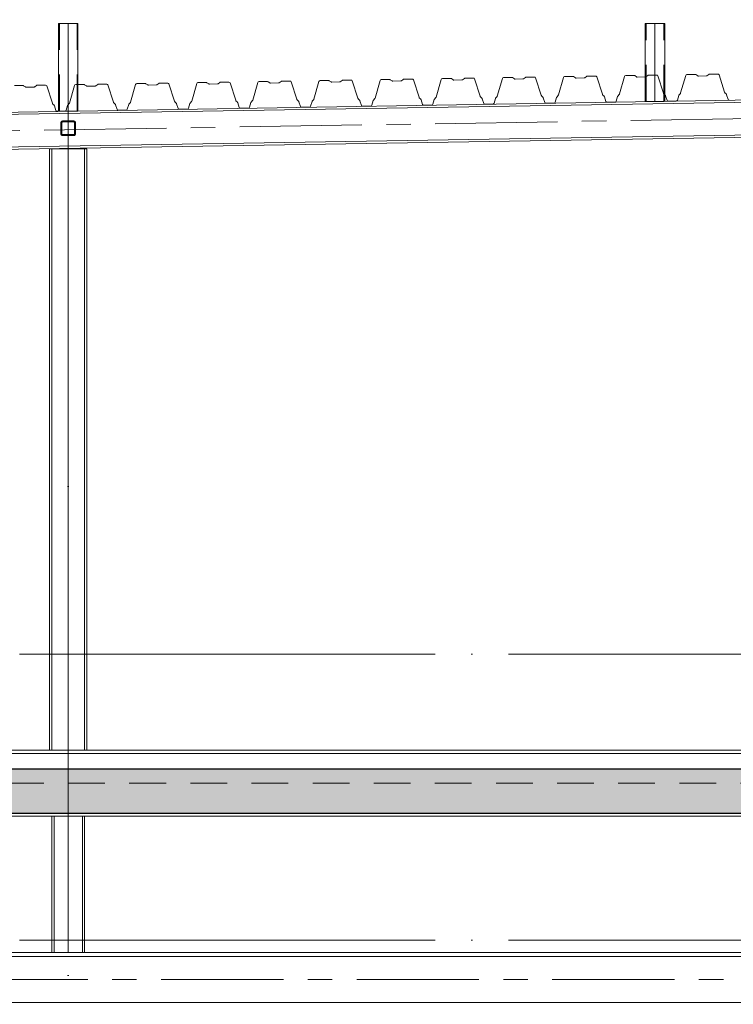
# Model space of a CAD drawing. Header units: millimetres. Extents: x 4517 to 474157, y -4632 to 9900.
# Tile 24 of 114: x 179437 to 182356, y 3138 to 7165. Entities that reach past the tile are written whole.
import ezdxf

# ---------------------------------------------------------------- set-up
doc = ezdxf.new("R2010")
doc.units = ezdxf.units.MM
for name, pattern in [('WSP_hartlijn', [800, 500, -100, 100, -100]), ('WSP_hhidden', [250, 150, -100]), ('WSP_stramienlijn', [2000, 1700, -150, 0, -150])]:
    doc.linetypes.add(name, pattern=pattern)
for name, color, linetype, lineweight in [('00_algemeen - hartlijn', 7, 'WSP_hartlijn', 13), ('00_algemeen - hhidden - 0_13mm', 7, 'WSP_hhidden', 13), ('07_stramien', 4, 'Continuous', 13), ('07_stramien - levels', 7, 'Continuous', 13), ('23_vloeren', 2, 'Continuous', 18), ('23_vloeren - hatch', 1, 'Continuous', 18), ('23_vloeren -cut-', 3, 'Continuous', 25), ('28_hoofddraagconstructies - kolommen en liggers', 1, 'Continuous', 13), ('28_hoofddraagconstructies - kolommen en liggers - staal', 1, 'Continuous', 13)]:
    doc.layers.add(name, color=color, linetype=linetype, lineweight=lineweight)

# ---------------------------------------------------------------- blocks, each defined once
blk = doc.blocks.new('28_WSP_SC_staal - HE v21-0 - HE140A - S235-1337789-as D')
at = {"layer": '00_algemeen - hartlijn'}
blk.add_line((12200, 3350), (12200, 3907), dxfattribs=at)
blk = doc.blocks.new('28_WSP_SF_staal - HE v21-0 - HE220B-1384948-as D')
at = {"layer": '00_algemeen - hartlijn'}
blk.add_line((29080, 3240), (2700, 3240), dxfattribs=at)
blk = doc.blocks.new('28_WSP_SF_staal - HE v21-0 - HE160A-1384899-as D')
at = {"layer": '00_algemeen - hartlijn'}
blk.add_line((15801.3, 6774), (2860, 6561.1), dxfattribs=at)
blk = doc.blocks.new('28_WSP_SC_staal - HE v21-0 - HE160A - S235-1384853-as D')
at = {"layer": '00_algemeen - hartlijn'}
blk.add_line((12200, 4177), (12200, 6637.5), dxfattribs=at)
blk = doc.blocks.new('28_WSP_SC_staal - RHS v18-0 - SHSC 80x80x4 - S275-1199850-as D')
at = {"layer": '00_algemeen - hartlijn'}
blk.add_line((12200, 6791.4), (12200, 7150), dxfattribs=at)
at = {"layer": '00_algemeen - hhidden - 0_13mm'}
for p, q in [((12164, 6791.4), (12164, 7150)), ((12236, 6791.4), (12236, 7150))]:
    blk.add_line(p, q, dxfattribs=at)
blk = doc.blocks.new('28_WSP_SC_staal - RHS v18-0 - SHSC 80x80x4 - S275-1200032-as D')
at = {"layer": '00_algemeen - hartlijn'}
blk.add_line((14600, 6830.9), (14600, 7150), dxfattribs=at)
at = {"layer": '00_algemeen - hhidden - 0_13mm'}
for p, q in [((14564, 6830.9), (14564, 7150)), ((14636, 6830.9), (14636, 7150))]:
    blk.add_line(p, q, dxfattribs=at)
blk = doc.blocks.new('28_WSP_SF_staal - RHS v18-0 - SHSC 60x60x4 - S275-1328988-as D')
at = {"layer": '28_hoofddraagconstructies - kolommen en liggers', "linetype": 'WSP_hhidden'}
for p, q in [((12170, 6742.8), (12170, 6698.8)), ((12174, 6698.8), (12174, 6742.8)), ((12222, 6750.8), (12178, 6750.8)), ((12178, 6746.8), (12222, 6746.8)), ((12226, 6742.8), (12226, 6698.8)), ((12230, 6698.8), (12230, 6742.8)), ((12222, 6694.8), (12178, 6694.8)), ((12178, 6690.8), (12222, 6690.8))]:
    blk.add_line(p, q, dxfattribs=at)
for centre, radius, start, end in [((12178, 6742.8), 8, 90, 180), ((12178, 6742.8), 4, 90, 180), ((12222, 6742.8), 8, 0, 90), ((12222, 6742.8), 4, 0, 90), ((12178, 6698.8), 8, 180, 270), ((12178, 6698.8), 4, 180, 270), ((12222, 6698.8), 8, 270, 0), ((12222, 6698.8), 4, 270, 0)]:
    blk.add_arc(centre, radius, start, end, dxfattribs=at)
blk = doc.blocks.new('28_WSP_SF_staal - HE v21-0 - HE280A S355-1321511-as D')
at = {"layer": '28_hoofddraagconstructies - kolommen en liggers', "linetype": 'WSP_hhidden'}
blk.add_line((9950, 4042), (41000, 4042), dxfattribs=at)

msp = doc.modelspace()

# ---------------------------------------------------------------- hatches: boundary and pattern name
at = {"layer": '23_vloeren - hatch'}
msp.add_hatch(color=256, dxfattribs=at).paths.add_polyline_path([(190183.1, 3920), (208435.2, 3920), (208435.2, 4100), (177385.2, 4100), (177385.2, 3920), (189767.3, 3920)])

# ---------------------------------------------------------------- linework, layer by layer
at = {"layer": '07_stramien', "linetype": 'WSP_stramienlijn'}
msp.add_line((179635.2, -4594.5), (179635.2, 9000), dxfattribs=at)
at = {"layer": '07_stramien - levels', "linetype": 'WSP_stramienlijn'}
for p, q in [((165435.2, 4570), (221500.6, 4570)), ((165435.2, 3400), (221500.6, 3400))]:
    msp.add_line(p, q, dxfattribs=at)
at = {"layer": '23_vloeren'}
for p, q in [((181410.9, 6924.5), (181412.6, 6927.1)), ((181412.6, 6927.1), (181415.6, 6928.1)), ((181415.6, 6928.1), (181449.4, 6928.7)), ((181449.4, 6928.7), (181450.9, 6928.5)), ((181450.9, 6928.5), (181452.2, 6927.9)), ((181452.2, 6927.9), (181460.3, 6922.7)), ((181497.9, 6923.4), (181505.7, 6928.8)), ((181505.7, 6928.8), (181507.1, 6929.4)), ((181507.1, 6929.4), (181508.5, 6929.7)), ((181508.5, 6929.7), (181542.3, 6930.2)), ((181542.3, 6930.2), (181545.3, 6929.3)), ((181545.3, 6929.3), (181547.2, 6926.8)), ((181547.2, 6926.8), (181570.1, 6855.9)), ((181640.2, 6857), (181660.8, 6928.6)), ((181660.8, 6928.6), (181662.6, 6931.2)), ((181662.6, 6931.2), (181665.6, 6932.2)), ((181665.6, 6932.2), (181699.4, 6932.8)), ((181699.4, 6932.8), (181700.9, 6932.6)), ((181700.9, 6932.6), (181702.2, 6932)), ((181702.2, 6932), (181710.2, 6926.8)), ((181710.2, 6926.8), (181711.6, 6926.2)), ((181713, 6926), (181745.1, 6926.6)), ((181745.1, 6926.6), (181746.5, 6926.8)), ((181746.5, 6926.8), (181747.8, 6927.5)), ((181747.8, 6927.5), (181755.7, 6932.9)), ((181755.7, 6932.9), (181757, 6933.5)), ((181757, 6933.5), (181758.5, 6933.8)), ((181758.5, 6933.8), (181792.3, 6934.3)), ((181792.3, 6934.3), (181795.3, 6933.4)), ((181795.3, 6933.4), (181797.1, 6930.9)), ((181797.1, 6930.9), (181820.1, 6860)), ((181890.2, 6861.1), (181910.8, 6932.7)), ((181910.8, 6932.7), (181912.6, 6935.3)), ((181912.6, 6935.3), (181915.5, 6936.3)), ((181915.5, 6936.3), (181949.4, 6936.9)), ((181949.4, 6936.9), (181950.8, 6936.7)), ((181950.8, 6936.7), (181952.2, 6936.1)), ((181952.2, 6936.1), (181960.2, 6930.9)), ((181960.2, 6930.9), (181961.5, 6930.3)), ((181961.5, 6930.3), (181963, 6930.1)), ((181963, 6930.1), (181995, 6930.7)), ((182140.2, 6865.2), (182160.8, 6936.8)), ((182160.8, 6936.8), (182162.5, 6939.4)), ((182162.5, 6939.4), (182165.5, 6940.5)), ((182165.5, 6940.5), (182199.3, 6941)), ((182199.3, 6941), (182200.8, 6940.8)), ((182200.8, 6940.8), (182202.1, 6940.2)), ((182202.1, 6940.2), (182210.2, 6935)), ((182210.2, 6935), (182211.5, 6934.4)), ((182211.5, 6934.4), (182213, 6934.2)), ((182213, 6934.2), (182245, 6934.8)), ((182245, 6934.8), (182246.5, 6935)), ((182246.5, 6935), (182247.8, 6935.7)), ((182247.8, 6935.7), (182255.6, 6941.1)), ((182255.6, 6941.1), (182257, 6941.7)), ((182257, 6941.7), (182258.4, 6942)), ((182258.4, 6942), (182292.2, 6942.5)), ((182292.2, 6942.5), (182295.2, 6941.6)), ((182295.2, 6941.6), (182297.1, 6939.1)), ((182297.1, 6939.1), (182320, 6868.2)), ((179415.9, 6895.3), (179449.7, 6895.9)), ((179449.7, 6895.9), (179451.2, 6895.7)), ((179451.2, 6895.7), (179452.5, 6895.1)), ((179452.5, 6895.1), (179460.5, 6889.9)), ((179460.5, 6889.9), (179461.9, 6889.3)), ((179461.9, 6889.3), (179463.3, 6889.1)), ((179463.3, 6889.1), (179495.4, 6889.7)), ((179495.4, 6889.7), (179496.8, 6889.9)), ((179496.8, 6889.9), (179498.1, 6890.5)), ((179498.1, 6890.5), (179506, 6896)), ((179506, 6896), (179507.3, 6896.6)), ((179507.3, 6896.6), (179508.8, 6896.9)), ((179508.8, 6896.9), (179542.6, 6897.4)), ((179542.6, 6897.4), (179545.6, 6896.5)), ((179545.6, 6896.5), (179547.5, 6894)), ((179547.5, 6894), (179570.4, 6823.1)), ((179674.9, 6899.6), (179699.7, 6900)), ((179699.7, 6900), (179701.1, 6899.8)), ((179701.1, 6899.8), (179702.5, 6899.2)), ((179702.5, 6899.2), (179710.5, 6894)), ((179710.5, 6894), (179711.8, 6893.4)), ((179711.8, 6893.4), (179713.3, 6893.2)), ((179713.3, 6893.2), (179745.3, 6893.8)), ((179745.3, 6893.8), (179746.8, 6894)), ((179746.8, 6894), (179748.1, 6894.6)), ((179748.1, 6894.6), (179756, 6900.1)), ((179756, 6900.1), (179757.3, 6900.7)), ((179757.3, 6900.7), (179758.7, 6901)), ((179758.7, 6901), (179792.6, 6901.5)), ((179792.6, 6901.5), (179795.6, 6900.6)), ((179795.6, 6900.6), (179797.4, 6898.1)), ((179797.4, 6898.1), (179820.4, 6827.2)), ((179890.5, 6828.3), (179911.1, 6899.9)), ((179911.1, 6899.9), (179912.8, 6902.5)), ((179912.8, 6902.5), (179915.8, 6903.5)), ((179915.8, 6903.5), (179949.6, 6904.1)), ((179949.6, 6904.1), (179951.1, 6903.9)), ((179951.1, 6903.9), (179952.4, 6903.3)), ((179952.4, 6903.3), (179960.5, 6898.1)), ((179960.5, 6898.1), (179961.8, 6897.5)), ((179961.8, 6897.5), (179963.3, 6897.3)), ((179963.3, 6897.3), (179995.3, 6897.9)), ((179995.3, 6897.9), (179996.8, 6898.1)), ((179996.8, 6898.1), (179998.1, 6898.7)), ((179998.1, 6898.7), (180005.9, 6904.2)), ((180005.9, 6904.2), (180007.3, 6904.8)), ((180007.3, 6904.8), (180008.7, 6905.1)), ((180008.7, 6905.1), (180042.5, 6905.6)), ((180042.5, 6905.6), (180045.5, 6904.7)), ((180045.5, 6904.7), (180047.4, 6902.2)), ((180047.4, 6902.2), (180070.3, 6831.3)), ((180140.4, 6832.4), (180161, 6904)), ((180161, 6904), (180162.8, 6906.6)), ((180162.8, 6906.6), (180165.8, 6907.6)), ((180165.8, 6907.6), (180199.6, 6908.2)), ((180199.6, 6908.2), (180201.1, 6908)), ((180201.1, 6908), (180202.4, 6907.4)), ((180202.4, 6907.4), (180210.4, 6902.2)), ((180210.4, 6902.2), (180211.8, 6901.6)), ((180211.8, 6901.6), (180213.2, 6901.4)), ((180213.2, 6901.4), (180245.3, 6902)), ((180245.3, 6902), (180246.7, 6902.2)), ((180246.7, 6902.2), (180248, 6902.8)), ((180248, 6902.8), (180255.9, 6908.3)), ((180255.9, 6908.3), (180257.2, 6908.9)), ((180257.2, 6908.9), (180258.7, 6909.2)), ((180258.7, 6909.2), (180292.5, 6909.7)), ((180292.5, 6909.7), (180295.5, 6908.8)), ((180295.5, 6908.8), (180297.4, 6906.3)), ((180297.4, 6906.3), (180320.3, 6835.4)), ((180390.4, 6836.5), (180411, 6908.1)), ((180411, 6908.1), (180412.8, 6910.7)), ((180412.8, 6910.7), (180415.7, 6911.7)), ((180415.7, 6911.7), (180449.6, 6912.3)), ((180449.6, 6912.3), (180451, 6912.1)), ((180451, 6912.1), (180452.4, 6911.5)), ((180452.4, 6911.5), (180460.4, 6906.3)), ((180460.4, 6906.3), (180461.7, 6905.7)), ((180461.7, 6905.7), (180463.2, 6905.5)), ((180463.2, 6905.5), (180495.2, 6906.1)), ((180495.2, 6906.1), (180496.7, 6906.3)), ((180496.7, 6906.3), (180498, 6907)), ((180498, 6907), (180505.9, 6912.4)), ((180505.9, 6912.4), (180507.2, 6913)), ((180507.2, 6913), (180508.6, 6913.3)), ((180508.6, 6913.3), (180542.5, 6913.8)), ((180542.5, 6913.8), (180545.5, 6912.9)), ((180545.5, 6912.9), (180547.3, 6910.4)), ((180547.3, 6910.4), (180570.3, 6839.5)), ((180640.4, 6840.6), (180661, 6912.2)), ((180661, 6912.2), (180662.7, 6914.8)), ((180662.7, 6914.8), (180665.7, 6915.8)), ((180665.7, 6915.8), (180699.5, 6916.4)), ((180699.5, 6916.4), (180701, 6916.2)), ((180701, 6916.2), (180702.3, 6915.6)), ((180702.3, 6915.6), (180710.4, 6910.4)), ((180710.4, 6910.4), (180711.7, 6909.8)), ((180711.7, 6909.8), (180713.2, 6909.6)), ((180713.2, 6909.6), (180745.2, 6910.2)), ((180745.2, 6910.2), (180746.7, 6910.4)), ((180746.7, 6910.4), (180748, 6911.1)), ((180748, 6911.1), (180755.8, 6916.5)), ((180755.8, 6916.5), (180757.2, 6917.1)), ((180757.2, 6917.1), (180758.6, 6917.4)), ((180758.6, 6917.4), (180792.4, 6917.9)), ((180792.4, 6917.9), (180795.4, 6917)), ((180795.4, 6917), (180797.3, 6914.5)), ((180797.3, 6914.5), (180820.2, 6843.6)), ((180890.3, 6844.7), (180910.9, 6916.3)), ((180910.9, 6916.3), (180912.7, 6918.9)), ((180912.7, 6918.9), (180915.7, 6919.9)), ((180915.7, 6919.9), (180949.5, 6920.5)), ((180949.5, 6920.5), (180951, 6920.3)), ((180951, 6920.3), (180952.3, 6919.7)), ((180952.3, 6919.7), (180960.3, 6914.5)), ((180960.3, 6914.5), (180961.7, 6913.9)), ((180961.7, 6913.9), (180963.1, 6913.7)), ((180963.1, 6913.7), (180995.2, 6914.3)), ((180995.2, 6914.3), (180996.6, 6914.5)), ((180996.6, 6914.5), (180997.9, 6915.2)), ((180997.9, 6915.2), (181005.8, 6920.6)), ((181005.8, 6920.6), (181007.1, 6921.2)), ((181007.1, 6921.2), (181008.6, 6921.5)), ((181008.6, 6921.5), (181042.4, 6922)), ((181042.4, 6922), (181045.4, 6921.1)), ((181045.4, 6921.1), (181047.2, 6918.6)), ((181047.2, 6918.6), (181070.2, 6847.7)), ((181140.3, 6848.8), (181160.9, 6920.4)), ((181160.9, 6920.4), (181162.7, 6923)), ((181162.7, 6923), (181165.6, 6924)), ((181165.6, 6924), (181199.5, 6924.6)), ((181199.5, 6924.6), (181200.9, 6924.4)), ((181200.9, 6924.4), (181202.3, 6923.8)), ((181202.3, 6923.8), (181210.3, 6918.6)), ((181210.3, 6918.6), (181211.6, 6918)), ((181211.6, 6918), (181213.1, 6917.8)), ((181213.1, 6917.8), (181245.1, 6918.4)), ((181245.1, 6918.4), (181246.6, 6918.6)), ((181246.6, 6918.6), (181247.9, 6919.3)), ((181247.9, 6919.3), (181255.8, 6924.7)), ((181255.8, 6924.7), (181257.1, 6925.3)), ((181257.1, 6925.3), (181258.5, 6925.6)), ((181258.5, 6925.6), (181292.4, 6926.1)), ((181292.4, 6926.1), (181295.4, 6925.2)), ((181295.4, 6925.2), (181297.2, 6922.7)), ((181297.2, 6922.7), (181320.2, 6851.8)), ((181390.3, 6852.9), (181410.9, 6924.5)), ((181460.3, 6922.7), (181461.6, 6922.1)), ((181461.6, 6922.1), (181463.1, 6921.9)), ((181463.1, 6921.9), (181495.1, 6922.5)), ((181495.1, 6922.5), (181496.6, 6922.7)), ((181496.6, 6922.7), (181497.9, 6923.4)), ((181711.6, 6926.2), (181713, 6926)), ((181070.2, 6847.7), (181070.6, 6846.7)), ((181070.6, 6846.7), (181071.3, 6845.8)), ((181133.5, 6840.3), (181139.3, 6847)), ((181139.3, 6847), (181139.9, 6847.8)), ((181139.9, 6847.8), (181140.3, 6848.8)), ((181320.2, 6851.8), (181320.6, 6850.8)), ((181320.6, 6850.8), (181321.3, 6849.9)), ((181321.3, 6849.9), (181327.2, 6843.5)), ((181383.5, 6844.4), (181389.2, 6851.1)), ((181389.2, 6851.1), (181389.8, 6851.9)), ((181389.8, 6851.9), (181390.3, 6852.9)), ((181570.1, 6855.9), (181570.6, 6854.9)), ((181570.6, 6854.9), (181571.2, 6854)), ((181571.2, 6854), (181577.2, 6847.6)), ((181577.2, 6847.6), (181577.8, 6846.7)), ((181577.8, 6846.7), (181578.3, 6845.7)), ((181626.8, 6827.1), (181632.4, 6846.6)), ((181632.4, 6846.6), (181632.8, 6847.6)), ((181632.8, 6847.6), (181633.4, 6848.5)), ((181633.4, 6848.5), (181639.2, 6855.2)), ((181639.2, 6855.2), (181639.8, 6856)), ((181639.8, 6856), (181640.2, 6857)), ((181820.1, 6860), (181820.5, 6859)), ((181820.5, 6859), (181821.2, 6858.1)), ((181821.2, 6858.1), (181827.2, 6851.7)), ((181827.2, 6851.7), (181827.8, 6850.8)), ((181827.8, 6850.8), (181828.2, 6849.8)), ((181828.2, 6849.8), (181834.5, 6830.6)), ((181876.8, 6831.3), (181882.4, 6850.7)), ((181882.4, 6850.7), (181882.8, 6851.7)), ((181882.8, 6851.7), (181883.4, 6852.6)), ((181883.4, 6852.6), (181889.2, 6859.3)), ((181889.2, 6859.3), (181889.8, 6860.1)), ((181889.8, 6860.1), (181890.2, 6861.1)), ((182075.2, 6857.9), (182077.1, 6855.8)), ((182077.1, 6855.8), (182077.8, 6854.9)), ((182077.8, 6854.9), (182078.2, 6853.9)), ((182078.2, 6853.9), (182084.5, 6834.7)), ((182126.7, 6835.4), (182132.3, 6854.8)), ((182132.3, 6854.8), (182132.8, 6855.8)), ((182132.8, 6855.8), (182133.4, 6856.7)), ((182133.4, 6856.7), (182139.1, 6863.4)), ((182139.1, 6863.4), (182139.7, 6864.2)), ((182139.7, 6864.2), (182140.2, 6865.2)), ((182320, 6868.2), (182320.5, 6867.2)), ((182320.5, 6867.2), (182321.1, 6866.3)), ((182321.1, 6866.3), (182327.1, 6859.9)), ((182327.1, 6859.9), (182327.7, 6859)), ((182327.7, 6859), (182328.2, 6858)), ((182328.2, 6858), (182334.4, 6838.8)), ((179570.4, 6823.1), (179570.8, 6822.1)), ((179570.8, 6822.1), (179571.5, 6821.2)), ((179571.5, 6821.2), (179577.5, 6814.8)), ((179577.5, 6814.8), (179578.1, 6813.9)), ((179578.1, 6813.9), (179578.6, 6812.9)), ((179578.6, 6812.9), (179584.8, 6793.6)), ((179820.4, 6827.2), (179820.8, 6826.2)), ((179820.8, 6826.2), (179821.5, 6825.3)), ((179821.5, 6825.3), (179827.4, 6818.9)), ((179827.4, 6818.9), (179828.1, 6818)), ((179828.1, 6818), (179828.5, 6817)), ((179828.5, 6817), (179834.8, 6797.7)), ((179877, 6798.4), (179882.6, 6817.9)), ((179882.6, 6817.9), (179883.1, 6818.9)), ((179883.1, 6818.9), (179883.7, 6819.8)), ((179883.7, 6819.8), (179889.4, 6826.4)), ((179889.4, 6826.4), (179890, 6827.3)), ((179890, 6827.3), (179890.5, 6828.3)), ((180070.3, 6831.3), (180070.8, 6830.3)), ((180070.8, 6830.3), (180071.4, 6829.4)), ((180071.4, 6829.4), (180077.4, 6823)), ((180077.4, 6823), (180078, 6822.1)), ((180078, 6822.1), (180078.5, 6821.1)), ((180078.5, 6821.1), (180084.7, 6801.8)), ((180127, 6802.5), (180132.6, 6822)), ((180132.6, 6822), (180133, 6823)), ((180133, 6823), (180133.6, 6823.9)), ((180133.6, 6823.9), (180139.4, 6830.5)), ((180139.4, 6830.5), (180140, 6831.4)), ((180140, 6831.4), (180140.4, 6832.4)), ((180320.3, 6835.4), (180320.7, 6834.4)), ((180320.7, 6834.4), (180321.4, 6833.5)), ((180321.4, 6833.5), (180327.4, 6827.1)), ((180327.4, 6827.1), (180328, 6826.2)), ((180328, 6826.2), (180328.5, 6825.2)), ((180328.5, 6825.2), (180334.7, 6806)), ((180334.7, 6806), (180336.5, 6803.4)), ((180375.2, 6804.1), (180377, 6806.6)), ((180377, 6806.6), (180382.6, 6826.1)), ((180382.6, 6826.1), (180383, 6827.1)), ((180383, 6827.1), (180383.6, 6828)), ((180383.6, 6828), (180389.4, 6834.7)), ((180389.4, 6834.7), (180390, 6835.5)), ((180390, 6835.5), (180390.4, 6836.5)), ((180570.3, 6839.5), (180570.7, 6838.5)), ((180570.7, 6838.5), (180571.4, 6837.6)), ((180571.4, 6837.6), (180577.3, 6831.2)), ((180577.3, 6831.2), (180578, 6830.3)), ((180578, 6830.3), (180578.4, 6829.3)), ((180578.4, 6829.3), (180584.7, 6810.1)), ((180584.7, 6810.1), (180586.5, 6807.5)), ((180586.5, 6807.5), (180589.5, 6806.6)), ((180589.5, 6806.6), (180622.2, 6807.1)), ((180622.2, 6807.1), (180625.2, 6808.2)), ((180625.2, 6808.2), (180626.9, 6810.7)), ((180626.9, 6810.7), (180632.5, 6830.2)), ((180632.5, 6830.2), (180633, 6831.2)), ((180633, 6831.2), (180633.6, 6832.1)), ((180633.6, 6832.1), (180639.3, 6838.8)), ((180639.3, 6838.8), (180639.9, 6839.6)), ((180639.9, 6839.6), (180640.4, 6840.6)), ((180820.2, 6843.6), (180820.7, 6842.6)), ((180820.7, 6842.6), (180821.3, 6841.7)), ((180821.3, 6841.7), (180827.3, 6835.3)), ((180827.3, 6835.3), (180827.9, 6834.4)), ((180827.9, 6834.4), (180828.4, 6833.4)), ((180828.4, 6833.4), (180834.6, 6814.2)), ((180834.6, 6814.2), (180836.5, 6811.6)), ((180836.5, 6811.6), (180839.5, 6810.7)), ((180839.5, 6810.7), (180872.2, 6811.2)), ((180872.2, 6811.2), (180875.1, 6812.3)), ((180875.1, 6812.3), (180876.9, 6814.8)), ((180876.9, 6814.8), (180882.5, 6834.3)), ((180882.5, 6834.3), (180882.9, 6835.3)), ((180882.9, 6835.3), (180883.5, 6836.2)), ((180883.5, 6836.2), (180889.3, 6842.9)), ((180889.3, 6842.9), (180889.9, 6843.7)), ((180889.9, 6843.7), (180890.3, 6844.7)), ((181071.3, 6845.8), (181077.3, 6839.4)), ((181077.3, 6839.4), (181077.9, 6838.5)), ((181077.9, 6838.5), (181078.3, 6837.5)), ((181078.3, 6837.5), (181084.6, 6818.3)), ((181084.6, 6818.3), (181086.4, 6815.7)), ((181086.4, 6815.7), (181089.4, 6814.8)), ((181089.4, 6814.8), (181122.1, 6815.3)), ((181122.1, 6815.3), (181125.1, 6816.4)), ((181125.1, 6816.4), (181126.9, 6818.9)), ((181126.9, 6818.9), (181132.5, 6838.4)), ((181132.5, 6838.4), (181132.9, 6839.4)), ((181132.9, 6839.4), (181133.5, 6840.3)), ((181327.2, 6843.5), (181327.9, 6842.6)), ((181327.9, 6842.6), (181328.3, 6841.6)), ((181328.3, 6841.6), (181334.6, 6822.4)), ((181334.6, 6822.4), (181336.4, 6819.8)), ((181336.4, 6819.8), (181339.4, 6818.9)), ((181339.4, 6818.9), (181372.1, 6819.4)), ((181372.1, 6819.4), (181375.1, 6820.5)), ((181375.1, 6820.5), (181376.8, 6823)), ((181376.8, 6823), (181382.4, 6842.5)), ((181382.4, 6842.5), (181382.9, 6843.5)), ((181382.9, 6843.5), (181383.5, 6844.4)), ((181578.3, 6845.7), (181584.5, 6826.5)), ((181584.5, 6826.5), (181586.4, 6823.9)), ((181586.4, 6823.9), (181589.4, 6823)), ((181589.4, 6823), (181622.1, 6823.5)), ((181622.1, 6823.5), (181625, 6824.6)), ((181625, 6824.6), (181626.8, 6827.1)), ((181834.5, 6830.6), (181836.3, 6828)), ((181836.3, 6828), (181839.3, 6827.1)), ((181839.3, 6827.1), (181872, 6827.6)), ((181872, 6827.6), (181875, 6828.7)), ((181875, 6828.7), (181876.8, 6831.3)), ((182084.5, 6834.7), (182086.3, 6832.1)), ((182086.3, 6832.1), (182089.3, 6831.2)), ((182089.3, 6831.2), (182122, 6831.7)), ((182122, 6831.7), (182125, 6832.8)), ((182125, 6832.8), (182126.7, 6835.4)), ((182334.4, 6838.8), (182336.3, 6836.2)), ((182336.3, 6836.2), (182339.3, 6835.3)), ((179584.8, 6793.6), (179586.6, 6791.1)), ((179586.6, 6791.1), (179589.6, 6790.2)), ((179589.6, 6790.2), (179622.3, 6790.7)), ((179622.3, 6790.7), (179624.2, 6791.4)), ((179834.8, 6797.7), (179836.6, 6795.2)), ((179836.6, 6795.2), (179839.6, 6794.3)), ((179839.6, 6794.3), (179872.3, 6794.8)), ((179872.3, 6794.8), (179875.3, 6795.9)), ((179875.3, 6795.9), (179877, 6798.4)), ((180084.7, 6801.8), (180086.6, 6799.3)), ((180086.6, 6799.3), (180089.6, 6798.4)), ((180089.6, 6798.4), (180122.3, 6798.9)), ((180122.3, 6798.9), (180125.2, 6800)), ((180125.2, 6800), (180127, 6802.5)), ((180336.5, 6803.4), (180339.5, 6802.5)), ((180339.5, 6802.5), (180372.2, 6803)), ((180372.2, 6803), (180375.2, 6804.1))]:
    msp.add_line(p, q, dxfattribs=at)
at = {"layer": '23_vloeren', "linetype": 'WSP_hhidden', "lineweight": 13}
for p, q in [((181995, 6930.7), (181996.5, 6930.9)), ((181996.5, 6930.9), (181997.8, 6931.6)), ((181997.8, 6931.6), (182005.7, 6937)), ((182005.7, 6937), (182007, 6937.6)), ((182007, 6937.6), (182008.4, 6937.9)), ((182008.4, 6937.9), (182042.3, 6938.4)), ((182042.3, 6938.4), (182045.3, 6937.5)), ((182045.3, 6937.5), (182047.1, 6935)), ((182047.1, 6935), (182070.1, 6864.1)), ((179640.5, 6824.2), (179661.1, 6895.8)), ((179661.1, 6895.8), (179662.9, 6898.4)), ((179662.9, 6898.4), (179665.8, 6899.4)), ((179665.8, 6899.4), (179674.9, 6899.6)), ((182070.1, 6864.1), (182070.5, 6863.1)), ((182070.5, 6863.1), (182071.2, 6862.2)), ((182071.2, 6862.2), (182075.1, 6857.9)), ((179627.1, 6794.3), (179632.7, 6813.8)), ((179632.7, 6813.8), (179633.1, 6814.8)), ((179633.1, 6814.8), (179633.7, 6815.7)), ((179633.7, 6815.7), (179639.5, 6822.3)), ((179639.5, 6822.3), (179640.1, 6823.2)), ((179640.1, 6823.2), (179640.5, 6824.2)), ((179624.5, 6791.5), (179625.3, 6791.8)), ((179625.3, 6791.8), (179627.1, 6794.3))]:
    msp.add_line(p, q, dxfattribs=at)
at = {"layer": '23_vloeren -cut-'}
for p, q in [((208435.2, 4100), (177385.2, 4100)), ((177385.2, 3920), (208435.2, 3920))]:
    msp.add_line(p, q, dxfattribs=at)
at = {"layer": '28_hoofddraagconstructies - kolommen en liggers - staal'}
for p, q in [((179595.2, 7150), (179595.2, 6791.4)), ((179595.2, 7150), (179603.2, 7150)), ((179603.2, 7150), (179667.2, 7150)), ((179667.2, 7150), (179675.2, 7150)), ((179675.2, 6791.4), (179675.2, 7150)), ((181995.2, 7150), (181995.2, 6830.9)), ((181995.2, 7150), (182003.2, 7150)), ((182003.2, 7150), (182067.2, 7150)), ((182067.2, 7150), (182075.2, 7150)), ((182075.2, 6830.9), (182075.2, 7150)), ((183235.2, 6850), (172795.2, 6678.2)), ((183235.4, 6841), (172795.2, 6669.2)), ((182003.2, 6830.9), (181995.2, 6830.9)), ((182067.2, 6830.9), (182003.2, 6830.9)), ((182072.2, 6830.9), (182067.2, 6830.9)), ((179603.2, 6791.4), (179595.2, 6791.4)), ((179667.2, 6791.4), (179603.2, 6791.4)), ((179672.2, 6791.4), (179667.2, 6791.4)), ((183237.6, 6707), (170296.3, 6494.1)), ((183237.7, 6698), (170296.4, 6485.1)), ((179559.2, 6637.5), (179568.2, 6637.5)), ((179559.2, 6637.5), (179559.2, 4177)), ((179568.2, 6637.5), (179583.2, 6637.5)), ((179568.2, 6637.5), (179568.2, 4177)), ((179583.2, 6637.5), (179687.2, 6637.5)), ((179687.2, 6637.5), (179702.2, 6637.5)), ((179702.2, 6637.5), (179711.2, 6637.5)), ((179702.2, 6637.5), (179702.2, 4177)), ((179711.2, 4177), (179711.2, 6637.5)), ((208495.2, 4177), (177235.2, 4177)), ((177235.2, 4164), (208495.2, 4164)), ((177310.2, 3907), (208495.2, 3907)), ((179568.7, 3907), (179568.7, 3350)), ((179577.2, 3907), (179577.2, 3350)), ((179693.2, 3907), (179693.2, 3350)), ((179701.7, 3350), (179701.7, 3907)), ((196515.2, 3350), (177310.2, 3350)), ((196515.2, 3334), (177310.2, 3334)), ((196515.2, 3146), (170135.2, 3146))]:
    msp.add_line(p, q, dxfattribs=at)

# ---------------------------------------------------------------- block references
at = {"layer": '00_algemeen - hartlijn'}
for name in ['28_WSP_SF_staal - HE v21-0 - HE160A-1384899-as D', '28_WSP_SC_staal - HE v21-0 - HE160A - S235-1384853-as D', '28_WSP_SC_staal - HE v21-0 - HE140A - S235-1337789-as D', '28_WSP_SF_staal - HE v21-0 - HE220B-1384948-as D']:
    msp.add_blockref(name, (167435.2, 0), dxfattribs=at)
at = {"layer": '00_algemeen - hhidden - 0_13mm'}
for name in ['28_WSP_SC_staal - RHS v18-0 - SHSC 80x80x4 - S275-1199850-as D', '28_WSP_SC_staal - RHS v18-0 - SHSC 80x80x4 - S275-1200032-as D']:
    msp.add_blockref(name, (167435.2, 0), dxfattribs=at)
at = {"layer": '28_hoofddraagconstructies - kolommen en liggers', "linetype": 'WSP_hhidden'}
for name in ['28_WSP_SF_staal - RHS v18-0 - SHSC 60x60x4 - S275-1328988-as D', '28_WSP_SF_staal - HE v21-0 - HE280A S355-1321511-as D']:
    msp.add_blockref(name, (167435.2, 0), dxfattribs=at)

doc.saveas('drawing.dxf')
